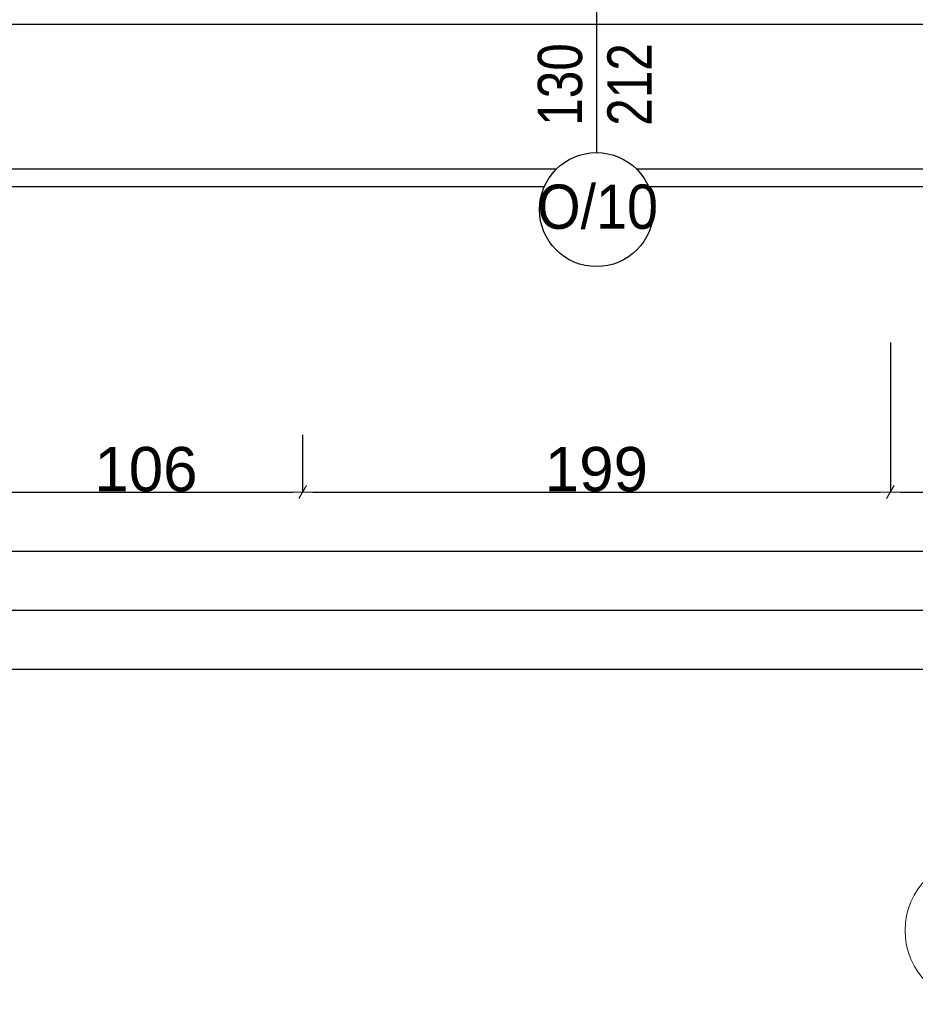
# Model space of a CAD drawing. Header units: millimetres. Extents: x 75543 to 124291, y -109148 to -86372.
# Tile 42 of 99: x 92119 to 95152, y -108895 to -105560. Entities that reach past the tile are written whole.
import ezdxf

# ---------------------------------------------------------------- set-up
doc = ezdxf.new("R2010")
doc.units = ezdxf.units.MM
doc.header["$MEASUREMENT"] = 0
for name, color, linetype in [('COKÓŁ', 7, 'Continuous'), ('DIM MALY', 7, 'Continuous'), ('Nowe_A-OKNA-OPIS', 7, 'Continuous'), ('opaska', 7, 'Continuous'), ('Structural - Grid', 7, 'Continuous')]:
    doc.layers.add(name, color=color, linetype=linetype)
doc.styles.add('STYL_AUTOMATYCZNY_2', font='arial.ttf')
doc.styles.add('STYL_AUTOMATYCZNY_6', font='arial.ttf', dxfattribs={"width": 0.8})
doc.styles.add('STYL_AUTOMATYCZNY_9', font='arial.ttf', dxfattribs={"width": 0.9})
doc.dimstyles.new('STYL_AUTOMATYCZNY__3', dxfattribs={"dimtxt": 150, "dimasz": 34.231941, "dimexe": 0.18, "dimexo": 3, "dimgap": 0, "dimtad": 1, "dimtih": 1, "dimtoh": 1, "dimdec": 0, "dimlfac": 0.1, "dimzin": 0, "dimdsep": 46, "dimtxsty": 'STYL_AUTOMATYCZNY_2', "dimblk": 'ARROWHEAD_2', "dimblk1": 'ARROWHEAD_2', "dimblk2": 'ARROWHEAD_2', "dimcen": 0.09, "dimclrd": 5, "dimclre": 5, "dimclrt": 1, "dimadec": 0, "dimazin": 0, "dimtfac": 1, "dimtdec": 4, "dimtmove": 0, "dimatfit": 3, "dimfxl": 0, "dimtolj": 1, "dimtzin": 0, "dimarcsym": 0})

# ---------------------------------------------------------------- blocks, each defined once
blk = doc.blocks.new('ARROWHEAD_2')
at = {"color": 0, "linetype": 'Continuous', "lineweight": 0}
for p, q in [((0, 0), (-1, 0)), ((-0.378, -0.655), (0.378, 0.655))]:
    blk.add_line(p, q, dxfattribs=at)
blk = doc.blocks.new('*D571')
at = {"layer": 'Defpoints', "color": 0}
for p in [(92017.3, -106650.2), (93077.3, -106963.9), (93077.3, -107160.1)]:
    blk.add_point(p, dxfattribs=at)
at = {"layer": 'DIM MALY', "color": 5, "lineweight": -2}
for p, q in [((92017.3, -106653.2), (92017.3, -107160.3)), ((93077.3, -106966.9), (93077.3, -107160.3)), ((92051.5, -107160.1), (93043, -107160.1))]:
    blk.add_line(p, q, dxfattribs=at)
at = {"layer": 'DIM MALY', "color": 5, "lineweight": -2, "xscale": 34.23194115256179, "yscale": 34.23194115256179, "zscale": 34.23194115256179, "rotation": 180}
blk.add_blockref('ARROWHEAD_2', (92017.3, -107160.1), dxfattribs=at)
at = {"layer": 'DIM MALY', "color": 5, "lineweight": -2, "xscale": 34.23194115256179, "yscale": 34.23194115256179, "zscale": 34.23194115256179}
blk.add_blockref('ARROWHEAD_2', (93077.3, -107160.1), dxfattribs=at)
at = {"layer": 'DIM MALY', "color": 1, "insert": (92546.9, -107083.6), "char_height": 150, "attachment_point": 5, "style": 'STYL_AUTOMATYCZNY_2'}
blk.add_mtext('\\A1;106', dxfattribs=at)
blk = doc.blocks.new('*D582')
at = {"layer": 'Defpoints', "color": 0}
for p in [(92017.3, -106650.2), (93077.3, -106963.9), (93077.3, -107160.1)]:
    blk.add_point(p, dxfattribs=at)
at = {"layer": 'DIM MALY', "color": 5, "lineweight": -2}
for p, q in [((92017.3, -106653.2), (92017.3, -107160.3)), ((93077.3, -106966.9), (93077.3, -107160.3)), ((92051.5, -107160.1), (93043, -107160.1))]:
    blk.add_line(p, q, dxfattribs=at)
at = {"layer": 'DIM MALY', "color": 5, "lineweight": -2, "xscale": 34.23194115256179, "yscale": 34.23194115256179, "zscale": 34.23194115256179, "rotation": 180}
blk.add_blockref('ARROWHEAD_2', (92017.3, -107160.1), dxfattribs=at)
at = {"layer": 'DIM MALY', "color": 5, "lineweight": -2, "xscale": 34.23194115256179, "yscale": 34.23194115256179, "zscale": 34.23194115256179}
blk.add_blockref('ARROWHEAD_2', (93077.3, -107160.1), dxfattribs=at)
at = {"layer": 'DIM MALY', "color": 1, "insert": (92546.9, -107083.6), "char_height": 150, "attachment_point": 5, "style": 'STYL_AUTOMATYCZNY_2'}
blk.add_mtext('\\A1;106', dxfattribs=at)
blk = doc.blocks.new('*D583')
at = {"layer": 'Defpoints', "color": 0}
for p in [(95067.3, -106650.2), (93077.3, -106963.9), (95067.3, -107160.1)]:
    blk.add_point(p, dxfattribs=at)
at = {"layer": 'DIM MALY', "color": 5, "lineweight": -2}
for p, q in [((95067.3, -106653.2), (95067.3, -107160.3)), ((93077.3, -106966.9), (93077.3, -107160.3)), ((93111.5, -107160.1), (95033, -107160.1))]:
    blk.add_line(p, q, dxfattribs=at)
at = {"layer": 'DIM MALY', "color": 5, "lineweight": -2, "xscale": 34.23194115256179, "yscale": 34.23194115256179, "zscale": 34.23194115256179, "rotation": 180}
blk.add_blockref('ARROWHEAD_2', (93077.3, -107160.1), dxfattribs=at)
at = {"layer": 'DIM MALY', "color": 5, "lineweight": -2, "xscale": 34.23194115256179, "yscale": 34.23194115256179, "zscale": 34.23194115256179}
blk.add_blockref('ARROWHEAD_2', (95067.3, -107160.1), dxfattribs=at)
at = {"layer": 'DIM MALY', "color": 1, "insert": (94071.9, -107083.6), "char_height": 150, "attachment_point": 5, "style": 'STYL_AUTOMATYCZNY_2'}
blk.add_mtext('\\A1;199', dxfattribs=at)
blk = doc.blocks.new('*D594')
at = {"layer": 'Defpoints', "color": 0}
for p in [(92017.3, -106650.2), (93077.3, -106963.9), (93077.3, -107160.1)]:
    blk.add_point(p, dxfattribs=at)
at = {"layer": 'DIM MALY', "color": 5, "lineweight": -2}
for p, q in [((92017.3, -106653.2), (92017.3, -107160.3)), ((93077.3, -106966.9), (93077.3, -107160.3)), ((92051.5, -107160.1), (93043, -107160.1))]:
    blk.add_line(p, q, dxfattribs=at)
at = {"layer": 'DIM MALY', "color": 5, "lineweight": -2, "xscale": 34.23194115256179, "yscale": 34.23194115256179, "zscale": 34.23194115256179, "rotation": 180}
blk.add_blockref('ARROWHEAD_2', (92017.3, -107160.1), dxfattribs=at)
at = {"layer": 'DIM MALY', "color": 5, "lineweight": -2, "xscale": 34.23194115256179, "yscale": 34.23194115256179, "zscale": 34.23194115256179}
blk.add_blockref('ARROWHEAD_2', (93077.3, -107160.1), dxfattribs=at)
at = {"layer": 'DIM MALY', "color": 1, "insert": (92546.9, -107083.6), "char_height": 150, "attachment_point": 5, "style": 'STYL_AUTOMATYCZNY_2'}
blk.add_mtext('\\A1;106', dxfattribs=at)
blk = doc.blocks.new('*D595')
at = {"layer": 'Defpoints', "color": 0}
for p in [(95067.3, -106650.2), (93077.3, -106963.9), (95067.3, -107160.1)]:
    blk.add_point(p, dxfattribs=at)
at = {"layer": 'DIM MALY', "color": 5, "lineweight": -2}
for p, q in [((95067.3, -106653.2), (95067.3, -107160.3)), ((93077.3, -106966.9), (93077.3, -107160.3)), ((93111.5, -107160.1), (95033, -107160.1))]:
    blk.add_line(p, q, dxfattribs=at)
at = {"layer": 'DIM MALY', "color": 5, "lineweight": -2, "xscale": 34.23194115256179, "yscale": 34.23194115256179, "zscale": 34.23194115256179, "rotation": 180}
blk.add_blockref('ARROWHEAD_2', (93077.3, -107160.1), dxfattribs=at)
at = {"layer": 'DIM MALY', "color": 5, "lineweight": -2, "xscale": 34.23194115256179, "yscale": 34.23194115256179, "zscale": 34.23194115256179}
blk.add_blockref('ARROWHEAD_2', (95067.3, -107160.1), dxfattribs=at)
at = {"layer": 'DIM MALY', "color": 1, "insert": (94071.9, -107083.6), "char_height": 150, "attachment_point": 5, "style": 'STYL_AUTOMATYCZNY_2'}
blk.add_mtext('\\A1;199', dxfattribs=at)
blk = doc.blocks.new('*D596')
at = {"layer": 'Defpoints', "color": 0}
for p in [(95067.3, -106650.2), (96127.3, -107107), (96127.3, -107160.1)]:
    blk.add_point(p, dxfattribs=at)
at = {"layer": 'DIM MALY', "color": 5, "lineweight": -2}
for p, q in [((95067.3, -106653.2), (95067.3, -107160.3)), ((96127.3, -107110), (96127.3, -107160.3)), ((95101.5, -107160.1), (96093, -107160.1))]:
    blk.add_line(p, q, dxfattribs=at)
at = {"layer": 'DIM MALY', "color": 5, "lineweight": -2, "xscale": 34.23194115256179, "yscale": 34.23194115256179, "zscale": 34.23194115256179, "rotation": 180}
blk.add_blockref('ARROWHEAD_2', (95067.3, -107160.1), dxfattribs=at)
at = {"layer": 'DIM MALY', "color": 5, "lineweight": -2, "xscale": 34.23194115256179, "yscale": 34.23194115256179, "zscale": 34.23194115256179}
blk.add_blockref('ARROWHEAD_2', (96127.3, -107160.1), dxfattribs=at)
at = {"layer": 'DIM MALY', "color": 1, "insert": (95596.9, -107083.6), "char_height": 150, "attachment_point": 5, "style": 'STYL_AUTOMATYCZNY_2'}
blk.add_mtext('\\A1;106', dxfattribs=at)
blk = doc.blocks.new('*D648')
at = {"layer": 'Defpoints', "color": 0}
for p in [(118517.3, -106718.7), (118517.3, -107360.1), (87537.3, -107465.1)]:
    blk.add_point(p, dxfattribs=at)
at = {"layer": 'DIM MALY', "color": 5, "lineweight": -2}
for p, q in [((118517.3, -106721.7), (118517.3, -107360.3)), ((87537.3, -107462.1), (87537.3, -107360)), ((87571.5, -107360.1), (118483, -107360.1))]:
    blk.add_line(p, q, dxfattribs=at)
at = {"layer": 'DIM MALY', "color": 5, "lineweight": -2, "xscale": 34.23194115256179, "yscale": 34.23194115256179, "zscale": 34.23194115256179, "rotation": 180}
blk.add_blockref('ARROWHEAD_2', (87537.3, -107360.1), dxfattribs=at)
at = {"layer": 'DIM MALY', "color": 5, "lineweight": -2, "xscale": 34.23194115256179, "yscale": 34.23194115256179, "zscale": 34.23194115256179}
blk.add_blockref('ARROWHEAD_2', (118517.3, -107360.1), dxfattribs=at)
at = {"layer": 'DIM MALY', "color": 1, "insert": (103027.2, -107283.5), "char_height": 150, "attachment_point": 5, "style": 'STYL_AUTOMATYCZNY_2'}
blk.add_mtext('\\A1;3098', dxfattribs=at)
blk = doc.blocks.new('*D649')
at = {"layer": 'Defpoints', "color": 0}
for p in [(80297.3, -107056.4), (118517.3, -107056.4), (118517.3, -107760.1)]:
    blk.add_point(p, dxfattribs=at)
at = {"layer": 'DIM MALY', "color": 5, "lineweight": -2}
for p, q in [((80297.3, -107059.4), (80297.3, -107760.3)), ((118517.3, -107059.4), (118517.3, -107760.3)), ((80331.5, -107760.1), (118483, -107760.1))]:
    blk.add_line(p, q, dxfattribs=at)
at = {"layer": 'DIM MALY', "color": 5, "lineweight": -2, "xscale": 34.23194115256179, "yscale": 34.23194115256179, "zscale": 34.23194115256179, "rotation": 180}
blk.add_blockref('ARROWHEAD_2', (80297.3, -107760.1), dxfattribs=at)
at = {"layer": 'DIM MALY', "color": 5, "lineweight": -2, "xscale": 34.23194115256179, "yscale": 34.23194115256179, "zscale": 34.23194115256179}
blk.add_blockref('ARROWHEAD_2', (118517.3, -107760.1), dxfattribs=at)
at = {"layer": 'DIM MALY', "color": 1, "insert": (99407.2, -107683.5), "char_height": 150, "attachment_point": 5, "style": 'STYL_AUTOMATYCZNY_2'}
blk.add_mtext('\\A1;3822', dxfattribs=at)
blk = doc.blocks.new('*D829')
at = {"layer": 'Defpoints', "color": 0}
for p in [(92017.3, -106650.2), (93077.3, -106963.9), (93077.3, -107160.1)]:
    blk.add_point(p, dxfattribs=at)
at = {"layer": 'DIM MALY', "color": 5, "lineweight": -2}
for p, q in [((92017.3, -106653.2), (92017.3, -107160.3)), ((93077.3, -106966.9), (93077.3, -107160.3)), ((92051.5, -107160.1), (93043, -107160.1))]:
    blk.add_line(p, q, dxfattribs=at)
at = {"layer": 'DIM MALY', "color": 5, "lineweight": -2, "xscale": 34.23194115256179, "yscale": 34.23194115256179, "zscale": 34.23194115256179, "rotation": 180}
blk.add_blockref('ARROWHEAD_2', (92017.3, -107160.1), dxfattribs=at)
at = {"layer": 'DIM MALY', "color": 5, "lineweight": -2, "xscale": 34.23194115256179, "yscale": 34.23194115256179, "zscale": 34.23194115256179}
blk.add_blockref('ARROWHEAD_2', (93077.3, -107160.1), dxfattribs=at)
at = {"layer": 'DIM MALY', "color": 1, "insert": (92546.9, -107083.6), "char_height": 150, "attachment_point": 5, "style": 'STYL_AUTOMATYCZNY_2'}
blk.add_mtext('\\A1;106', dxfattribs=at)
blk = doc.blocks.new('*D830')
at = {"layer": 'Defpoints', "color": 0}
for p in [(95067.3, -106650.2), (93077.3, -106963.9), (95067.3, -107160.1)]:
    blk.add_point(p, dxfattribs=at)
at = {"layer": 'DIM MALY', "color": 5, "lineweight": -2}
for p, q in [((95067.3, -106653.2), (95067.3, -107160.3)), ((93077.3, -106966.9), (93077.3, -107160.3)), ((93111.5, -107160.1), (95033, -107160.1))]:
    blk.add_line(p, q, dxfattribs=at)
at = {"layer": 'DIM MALY', "color": 5, "lineweight": -2, "xscale": 34.23194115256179, "yscale": 34.23194115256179, "zscale": 34.23194115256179, "rotation": 180}
blk.add_blockref('ARROWHEAD_2', (93077.3, -107160.1), dxfattribs=at)
at = {"layer": 'DIM MALY', "color": 5, "lineweight": -2, "xscale": 34.23194115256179, "yscale": 34.23194115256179, "zscale": 34.23194115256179}
blk.add_blockref('ARROWHEAD_2', (95067.3, -107160.1), dxfattribs=at)
at = {"layer": 'DIM MALY', "color": 1, "insert": (94071.9, -107083.6), "char_height": 150, "attachment_point": 5, "style": 'STYL_AUTOMATYCZNY_2'}
blk.add_mtext('\\A1;199', dxfattribs=at)
blk = doc.blocks.new('*D831')
at = {"layer": 'Defpoints', "color": 0}
for p in [(95067.3, -106650.2), (96127.3, -107107), (96127.3, -107160.1)]:
    blk.add_point(p, dxfattribs=at)
at = {"layer": 'DIM MALY', "color": 5, "lineweight": -2}
for p, q in [((95067.3, -106653.2), (95067.3, -107160.3)), ((96127.3, -107110), (96127.3, -107160.3)), ((95101.5, -107160.1), (96093, -107160.1))]:
    blk.add_line(p, q, dxfattribs=at)
at = {"layer": 'DIM MALY', "color": 5, "lineweight": -2, "xscale": 34.23194115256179, "yscale": 34.23194115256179, "zscale": 34.23194115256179, "rotation": 180}
blk.add_blockref('ARROWHEAD_2', (95067.3, -107160.1), dxfattribs=at)
at = {"layer": 'DIM MALY', "color": 5, "lineweight": -2, "xscale": 34.23194115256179, "yscale": 34.23194115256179, "zscale": 34.23194115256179}
blk.add_blockref('ARROWHEAD_2', (96127.3, -107160.1), dxfattribs=at)
at = {"layer": 'DIM MALY', "color": 1, "insert": (95596.9, -107083.6), "char_height": 150, "attachment_point": 5, "style": 'STYL_AUTOMATYCZNY_2'}
blk.add_mtext('\\A1;106', dxfattribs=at)
blk = doc.blocks.new('*D843')
at = {"layer": 'Defpoints', "color": 0}
for p in [(92017.3, -106650.2), (93077.3, -106963.9), (93077.3, -107160.1)]:
    blk.add_point(p, dxfattribs=at)
at = {"layer": 'DIM MALY', "color": 5, "lineweight": -2}
for p, q in [((92017.3, -106653.2), (92017.3, -107160.3)), ((93077.3, -106966.9), (93077.3, -107160.3)), ((92051.5, -107160.1), (93043, -107160.1))]:
    blk.add_line(p, q, dxfattribs=at)
at = {"layer": 'DIM MALY', "color": 5, "lineweight": -2, "xscale": 34.23194115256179, "yscale": 34.23194115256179, "zscale": 34.23194115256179, "rotation": 180}
blk.add_blockref('ARROWHEAD_2', (92017.3, -107160.1), dxfattribs=at)
at = {"layer": 'DIM MALY', "color": 5, "lineweight": -2, "xscale": 34.23194115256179, "yscale": 34.23194115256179, "zscale": 34.23194115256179}
blk.add_blockref('ARROWHEAD_2', (93077.3, -107160.1), dxfattribs=at)
at = {"layer": 'DIM MALY', "color": 1, "insert": (92546.9, -107083.6), "char_height": 150, "attachment_point": 5, "style": 'STYL_AUTOMATYCZNY_2'}
blk.add_mtext('\\A1;106', dxfattribs=at)
blk = doc.blocks.new('*D844')
at = {"layer": 'Defpoints', "color": 0}
for p in [(95067.3, -106650.2), (93077.3, -106963.9), (95067.3, -107160.1)]:
    blk.add_point(p, dxfattribs=at)
at = {"layer": 'DIM MALY', "color": 5, "lineweight": -2}
for p, q in [((95067.3, -106653.2), (95067.3, -107160.3)), ((93077.3, -106966.9), (93077.3, -107160.3)), ((93111.5, -107160.1), (95033, -107160.1))]:
    blk.add_line(p, q, dxfattribs=at)
at = {"layer": 'DIM MALY', "color": 5, "lineweight": -2, "xscale": 34.23194115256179, "yscale": 34.23194115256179, "zscale": 34.23194115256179, "rotation": 180}
blk.add_blockref('ARROWHEAD_2', (93077.3, -107160.1), dxfattribs=at)
at = {"layer": 'DIM MALY', "color": 5, "lineweight": -2, "xscale": 34.23194115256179, "yscale": 34.23194115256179, "zscale": 34.23194115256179}
blk.add_blockref('ARROWHEAD_2', (95067.3, -107160.1), dxfattribs=at)
at = {"layer": 'DIM MALY', "color": 1, "insert": (94071.9, -107083.6), "char_height": 150, "attachment_point": 5, "style": 'STYL_AUTOMATYCZNY_2'}
blk.add_mtext('\\A1;199', dxfattribs=at)
blk = doc.blocks.new('*D845')
at = {"layer": 'Defpoints', "color": 0}
for p in [(95067.3, -106650.2), (96127.3, -107107), (96127.3, -107160.1)]:
    blk.add_point(p, dxfattribs=at)
at = {"layer": 'DIM MALY', "color": 5, "lineweight": -2}
for p, q in [((95067.3, -106653.2), (95067.3, -107160.3)), ((96127.3, -107110), (96127.3, -107160.3)), ((95101.5, -107160.1), (96093, -107160.1))]:
    blk.add_line(p, q, dxfattribs=at)
at = {"layer": 'DIM MALY', "color": 5, "lineweight": -2, "xscale": 34.23194115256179, "yscale": 34.23194115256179, "zscale": 34.23194115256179, "rotation": 180}
blk.add_blockref('ARROWHEAD_2', (95067.3, -107160.1), dxfattribs=at)
at = {"layer": 'DIM MALY', "color": 5, "lineweight": -2, "xscale": 34.23194115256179, "yscale": 34.23194115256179, "zscale": 34.23194115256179}
blk.add_blockref('ARROWHEAD_2', (96127.3, -107160.1), dxfattribs=at)
at = {"layer": 'DIM MALY', "color": 1, "insert": (95596.9, -107083.6), "char_height": 150, "attachment_point": 5, "style": 'STYL_AUTOMATYCZNY_2'}
blk.add_mtext('\\A1;106', dxfattribs=at)
blk = doc.blocks.new('*D858')
at = {"layer": 'Defpoints', "color": 0}
for p in [(92017.3, -106650.2), (93077.3, -106963.9), (93077.3, -107160.1)]:
    blk.add_point(p, dxfattribs=at)
at = {"layer": 'DIM MALY', "color": 5, "lineweight": -2}
for p, q in [((92017.3, -106653.2), (92017.3, -107160.3)), ((93077.3, -106966.9), (93077.3, -107160.3)), ((92051.5, -107160.1), (93043, -107160.1))]:
    blk.add_line(p, q, dxfattribs=at)
at = {"layer": 'DIM MALY', "color": 5, "lineweight": -2, "xscale": 34.23194115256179, "yscale": 34.23194115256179, "zscale": 34.23194115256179, "rotation": 180}
blk.add_blockref('ARROWHEAD_2', (92017.3, -107160.1), dxfattribs=at)
at = {"layer": 'DIM MALY', "color": 5, "lineweight": -2, "xscale": 34.23194115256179, "yscale": 34.23194115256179, "zscale": 34.23194115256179}
blk.add_blockref('ARROWHEAD_2', (93077.3, -107160.1), dxfattribs=at)
at = {"layer": 'DIM MALY', "color": 1, "insert": (92546.9, -107083.6), "char_height": 150, "attachment_point": 5, "style": 'STYL_AUTOMATYCZNY_2'}
blk.add_mtext('\\A1;106', dxfattribs=at)
blk = doc.blocks.new('*D859')
at = {"layer": 'Defpoints', "color": 0}
for p in [(95067.3, -106650.2), (93077.3, -106963.9), (95067.3, -107160.1)]:
    blk.add_point(p, dxfattribs=at)
at = {"layer": 'DIM MALY', "color": 5, "lineweight": -2}
for p, q in [((95067.3, -106653.2), (95067.3, -107160.3)), ((93077.3, -106966.9), (93077.3, -107160.3)), ((93111.5, -107160.1), (95033, -107160.1))]:
    blk.add_line(p, q, dxfattribs=at)
at = {"layer": 'DIM MALY', "color": 5, "lineweight": -2, "xscale": 34.23194115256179, "yscale": 34.23194115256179, "zscale": 34.23194115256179, "rotation": 180}
blk.add_blockref('ARROWHEAD_2', (93077.3, -107160.1), dxfattribs=at)
at = {"layer": 'DIM MALY', "color": 5, "lineweight": -2, "xscale": 34.23194115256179, "yscale": 34.23194115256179, "zscale": 34.23194115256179}
blk.add_blockref('ARROWHEAD_2', (95067.3, -107160.1), dxfattribs=at)
at = {"layer": 'DIM MALY', "color": 1, "insert": (94071.9, -107083.6), "char_height": 150, "attachment_point": 5, "style": 'STYL_AUTOMATYCZNY_2'}
blk.add_mtext('\\A1;199', dxfattribs=at)
blk = doc.blocks.new('*D860')
at = {"layer": 'Defpoints', "color": 0}
for p in [(95067.3, -106650.2), (96127.3, -107107), (96127.3, -107160.1)]:
    blk.add_point(p, dxfattribs=at)
at = {"layer": 'DIM MALY', "color": 5, "lineweight": -2}
for p, q in [((95067.3, -106653.2), (95067.3, -107160.3)), ((96127.3, -107110), (96127.3, -107160.3)), ((95101.5, -107160.1), (96093, -107160.1))]:
    blk.add_line(p, q, dxfattribs=at)
at = {"layer": 'DIM MALY', "color": 5, "lineweight": -2, "xscale": 34.23194115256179, "yscale": 34.23194115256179, "zscale": 34.23194115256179, "rotation": 180}
blk.add_blockref('ARROWHEAD_2', (95067.3, -107160.1), dxfattribs=at)
at = {"layer": 'DIM MALY', "color": 5, "lineweight": -2, "xscale": 34.23194115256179, "yscale": 34.23194115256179, "zscale": 34.23194115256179}
blk.add_blockref('ARROWHEAD_2', (96127.3, -107160.1), dxfattribs=at)
at = {"layer": 'DIM MALY', "color": 1, "insert": (95596.9, -107083.6), "char_height": 150, "attachment_point": 5, "style": 'STYL_AUTOMATYCZNY_2'}
blk.add_mtext('\\A1;106', dxfattribs=at)
blk = doc.blocks.new('*D874')
at = {"layer": 'Defpoints', "color": 0}
for p in [(92017.3, -106650.2), (93077.3, -106963.9), (93077.3, -107160.1)]:
    blk.add_point(p, dxfattribs=at)
at = {"layer": 'DIM MALY', "color": 5, "lineweight": -2}
for p, q in [((92017.3, -106653.2), (92017.3, -107160.3)), ((93077.3, -106966.9), (93077.3, -107160.3)), ((92051.5, -107160.1), (93043, -107160.1))]:
    blk.add_line(p, q, dxfattribs=at)
at = {"layer": 'DIM MALY', "color": 5, "lineweight": -2, "xscale": 34.23194115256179, "yscale": 34.23194115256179, "zscale": 34.23194115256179, "rotation": 180}
blk.add_blockref('ARROWHEAD_2', (92017.3, -107160.1), dxfattribs=at)
at = {"layer": 'DIM MALY', "color": 5, "lineweight": -2, "xscale": 34.23194115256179, "yscale": 34.23194115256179, "zscale": 34.23194115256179}
blk.add_blockref('ARROWHEAD_2', (93077.3, -107160.1), dxfattribs=at)
at = {"layer": 'DIM MALY', "color": 1, "insert": (92546.9, -107083.6), "char_height": 150, "attachment_point": 5, "style": 'STYL_AUTOMATYCZNY_2'}
blk.add_mtext('\\A1;106', dxfattribs=at)
blk = doc.blocks.new('*D875')
at = {"layer": 'Defpoints', "color": 0}
for p in [(95067.3, -106650.2), (93077.3, -106963.9), (95067.3, -107160.1)]:
    blk.add_point(p, dxfattribs=at)
at = {"layer": 'DIM MALY', "color": 5, "lineweight": -2}
for p, q in [((95067.3, -106653.2), (95067.3, -107160.3)), ((93077.3, -106966.9), (93077.3, -107160.3)), ((93111.5, -107160.1), (95033, -107160.1))]:
    blk.add_line(p, q, dxfattribs=at)
at = {"layer": 'DIM MALY', "color": 5, "lineweight": -2, "xscale": 34.23194115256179, "yscale": 34.23194115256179, "zscale": 34.23194115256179, "rotation": 180}
blk.add_blockref('ARROWHEAD_2', (93077.3, -107160.1), dxfattribs=at)
at = {"layer": 'DIM MALY', "color": 5, "lineweight": -2, "xscale": 34.23194115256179, "yscale": 34.23194115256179, "zscale": 34.23194115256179}
blk.add_blockref('ARROWHEAD_2', (95067.3, -107160.1), dxfattribs=at)
at = {"layer": 'DIM MALY', "color": 1, "insert": (94071.9, -107083.6), "char_height": 150, "attachment_point": 5, "style": 'STYL_AUTOMATYCZNY_2'}
blk.add_mtext('\\A1;199', dxfattribs=at)
blk = doc.blocks.new('*D876')
at = {"layer": 'Defpoints', "color": 0}
for p in [(95067.3, -106650.2), (96127.3, -107107), (96127.3, -107160.1)]:
    blk.add_point(p, dxfattribs=at)
at = {"layer": 'DIM MALY', "color": 5, "lineweight": -2}
for p, q in [((95067.3, -106653.2), (95067.3, -107160.3)), ((96127.3, -107110), (96127.3, -107160.3)), ((95101.5, -107160.1), (96093, -107160.1))]:
    blk.add_line(p, q, dxfattribs=at)
at = {"layer": 'DIM MALY', "color": 5, "lineweight": -2, "xscale": 34.23194115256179, "yscale": 34.23194115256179, "zscale": 34.23194115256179, "rotation": 180}
blk.add_blockref('ARROWHEAD_2', (95067.3, -107160.1), dxfattribs=at)
at = {"layer": 'DIM MALY', "color": 5, "lineweight": -2, "xscale": 34.23194115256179, "yscale": 34.23194115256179, "zscale": 34.23194115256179}
blk.add_blockref('ARROWHEAD_2', (96127.3, -107160.1), dxfattribs=at)
at = {"layer": 'DIM MALY', "color": 1, "insert": (95596.9, -107083.6), "char_height": 150, "attachment_point": 5, "style": 'STYL_AUTOMATYCZNY_2'}
blk.add_mtext('\\A1;106', dxfattribs=at)
blk = doc.blocks.new('*D992')
at = {"layer": 'Defpoints', "color": 0}
for p in [(87897.3, -89541.9), (95367.3, -89539.7), (95367.3, -107560.1)]:
    blk.add_point(p, dxfattribs=at)
at = {"layer": 'DIM MALY', "color": 5, "lineweight": -2}
for p, q in [((87897.3, -89544.9), (87897.3, -107560.3)), ((95367.3, -89542.7), (95367.3, -107560.3)), ((87931.5, -107560.1), (95333, -107560.1))]:
    blk.add_line(p, q, dxfattribs=at)
at = {"layer": 'DIM MALY', "color": 5, "lineweight": -2, "xscale": 34.23194115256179, "yscale": 34.23194115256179, "zscale": 34.23194115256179, "rotation": 180}
blk.add_blockref('ARROWHEAD_2', (87897.3, -107560.1), dxfattribs=at)
at = {"layer": 'DIM MALY', "color": 5, "lineweight": -2, "xscale": 34.23194115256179, "yscale": 34.23194115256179, "zscale": 34.23194115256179}
blk.add_blockref('ARROWHEAD_2', (95367.3, -107560.1), dxfattribs=at)
at = {"layer": 'DIM MALY', "color": 1, "insert": (91631.9, -107485.1), "char_height": 150, "attachment_point": 5, "style": 'STYL_AUTOMATYCZNY_2'}
blk.add_mtext('\\A1;747', dxfattribs=at)

msp = doc.modelspace()

# ---------------------------------------------------------------- linework, layer by layer
at = {"layer": 'COKÓŁ'}
msp.add_line((87447.3, -105575.5), (106908, -105575.5), dxfattribs=at)
at = {"layer": 'Nowe_A-OKNA-OPIS'}
msp.add_line((94072.3, -104805.5), (94072.3, -106010.7), dxfattribs=at)
msp.add_circle((94072.3, -106203.7), 193, dxfattribs=at)
at = {"layer": 'opaska'}
for points in [[(91162, -106065.5), (93937.5, -106065.5)], [(94207, -106065.5), (96427.3, -106065.5)], [(91203.7, -106125.5), (93895.8, -106125.5)], [(94248.7, -106125.5), (96427.3, -106125.5)]]:
    msp.add_lwpolyline(points, dxfattribs=at)
at = {"layer": 'Structural - Grid', "linetype": 'Continuous', "lineweight": 15}
msp.add_circle((95367.3, -108645.1), 250, dxfattribs=at)

# ---------------------------------------------------------------- texts
at = {"layer": 'Nowe_A-OKNA-OPIS', "char_height": 150, "attachment_point": 5, "rotation": 90, "style": 'STYL_AUTOMATYCZNY_6'}
for s, insert in [('\\A1;{\\pqc;\\fArial|b0|i0|c238|p0;\\W0.800000;130}', (93949.7, -105780)), ('\\A1;{\\pqc;\\fArial|b0|i0|c238|p0;\\W0.800000;212}', (94184.1, -105780))]:
    msp.add_mtext(s, dxfattribs=dict(at, insert=insert))
at = {"layer": 'Nowe_A-OKNA-OPIS', "insert": (94076.2, -106194.8), "char_height": 150, "attachment_point": 5, "style": 'STYL_AUTOMATYCZNY_9'}
msp.add_mtext('\\A1;{\\pqc;\\fArial|b0|i0|c238|p0;\\W0.900000;O/10}', dxfattribs=at)

# ---------------------------------------------------------------- dimensions: what is measured, and where the dimension line sits
at = {"layer": 'DIM MALY'}
for base, p1, p2, picture, middle in [((95367.3, -107560.1), (87897.3, -89541.9), (95367.3, -89539.7), '*D992', (91631.9, -107560.1)), ((93077.3, -107160.1), (92017.3, -106650.2), (93077.3, -106963.9), '*D571', (92546.9, -107160.1)), ((93077.3, -107160.1), (92017.3, -106650.2), (93077.3, -106963.9), '*D582', (92546.9, -107160.1)), ((93077.3, -107160.1), (92017.3, -106650.2), (93077.3, -106963.9), '*D594', (92546.9, -107160.1)), ((93077.3, -107160.1), (92017.3, -106650.2), (93077.3, -106963.9), '*D829', (92546.9, -107160.1)), ((93077.3, -107160.1), (92017.3, -106650.2), (93077.3, -106963.9), '*D843', (92546.9, -107160.1)), ((93077.3, -107160.1), (92017.3, -106650.2), (93077.3, -106963.9), '*D858', (92546.9, -107160.1)), ((93077.3, -107160.1), (92017.3, -106650.2), (93077.3, -106963.9), '*D874', (92546.9, -107160.1)), ((95067.3, -107160.1), (93077.3, -106963.9), (95067.3, -106650.2), '*D583', (94071.9, -107160.1)), ((95067.3, -107160.1), (93077.3, -106963.9), (95067.3, -106650.2), '*D595', (94071.9, -107160.1)), ((95067.3, -107160.1), (93077.3, -106963.9), (95067.3, -106650.2), '*D830', (94071.9, -107160.1)), ((95067.3, -107160.1), (93077.3, -106963.9), (95067.3, -106650.2), '*D844', (94071.9, -107160.1)), ((95067.3, -107160.1), (93077.3, -106963.9), (95067.3, -106650.2), '*D859', (94071.9, -107160.1)), ((95067.3, -107160.1), (93077.3, -106963.9), (95067.3, -106650.2), '*D875', (94071.9, -107160.1)), ((96127.3, -107160.1), (95067.3, -106650.2), (96127.3, -107107), '*D596', (95596.9, -107160.1)), ((96127.3, -107160.1), (95067.3, -106650.2), (96127.3, -107107), '*D831', (95596.9, -107160.1)), ((96127.3, -107160.1), (95067.3, -106650.2), (96127.3, -107107), '*D845', (95596.9, -107160.1)), ((96127.3, -107160.1), (95067.3, -106650.2), (96127.3, -107107), '*D860', (95596.9, -107160.1)), ((96127.3, -107160.1), (95067.3, -106650.2), (96127.3, -107107), '*D876', (95596.9, -107160.1)), ((118517.3, -107360.1), (87537.3, -107465.1), (118517.3, -106718.7), '*D648', (103027.2, -107360.1)), ((118517.3, -107760.1), (80297.3, -107056.4), (118517.3, -107056.4), '*D649', (99407.2, -107760.1))]:
    dim = msp.add_linear_dim(base=base, p1=p1, p2=p2, dimstyle='STYL_AUTOMATYCZNY__3', dxfattribs=at)
    dim.commit()
    dim.dimension.update_dxf_attribs({"geometry": picture, "text_midpoint": middle, "dimtype": 160})

doc.saveas('drawing.dxf')
